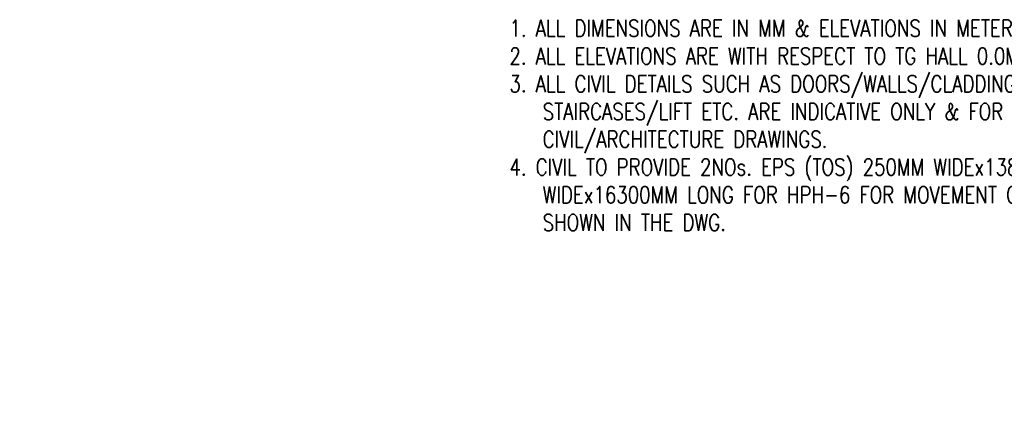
# Model space of a CAD drawing. Extents: x -287416 to 4934791, y -504132 to 1826789.
# Tile 33 of 132: x 90905 to 117525, y -310975 to -300442. Entities that reach past the tile are written whole.
import ezdxf

# ---------------------------------------------------------------- set-up
doc = ezdxf.new("R2010")
doc.units = 0
doc.header["$LTSCALE"] = 800
doc.header["$MEASUREMENT"] = 0
doc.layers.add('T', color=3, linetype='CONTINUOUS', lineweight=15)
doc.layers.add('TEXT', color=3, linetype='CONTINUOUS', lineweight=15)
doc.styles.add('ROMANS', font='ISO9.shx', dxfattribs={"width": 0.8})
doc.styles.add('S3', font='ROMANS1.SHX', dxfattribs={"width": 0.8})

msp = doc.modelspace()

# ---------------------------------------------------------------- texts
at = {"layer": 'T', "insert": (-4564.8, -305149.9), "char_height": 300, "width": 3025.285, "attachment_point": 1, "style": 'S3'}
msp.add_mtext('\\pi152.64;MACHINE ROOM \\P\\pi421.21;AT EL.24.5M', dxfattribs=at)
at = {"layer": 'TEXT', "insert": (104145.1, -300450.3), "char_height": 450, "width": 25083.616, "attachment_point": 1, "style": 'ROMANS'}
msp.add_mtext('\\pi-450,l450;{\\Fromans|c0;1. ALL DIMENSIONS ARE IN MM & ELEVATIONS IN METERS UNLESS STATED OTHERWISE. \\P\\pi-900,l900;2. ALL ELEVATIONS ARE WITH RESPECT TO TG HALL 0.0M WHICH CORRESPONDS TO    RL(+)219.0M  \\P3. ALL CIVIL DETAILS SUCH AS DOORS/WALLS/CLADDINGS/OPENINGS/TOILETS/ STAIRCASES/LIFT ETC. ARE INDICATIVE ONLY & FOR EXACT DETAILS REFER CIVIL/ARCHITECTURE DRAWINGS. \\P4. CIVIL TO PROVIDE 2NOs. EPS (TOS) 250MM WIDEx13800MM LONG FOR HPH-5, 250MM WIDEx16300MM LONG FOR HPH-6 FOR MOVEMENT OF HP.HEATERS AS PER LOCATION SHOWN IN THE DWG. }', dxfattribs=at)

doc.saveas('drawing.dxf')
